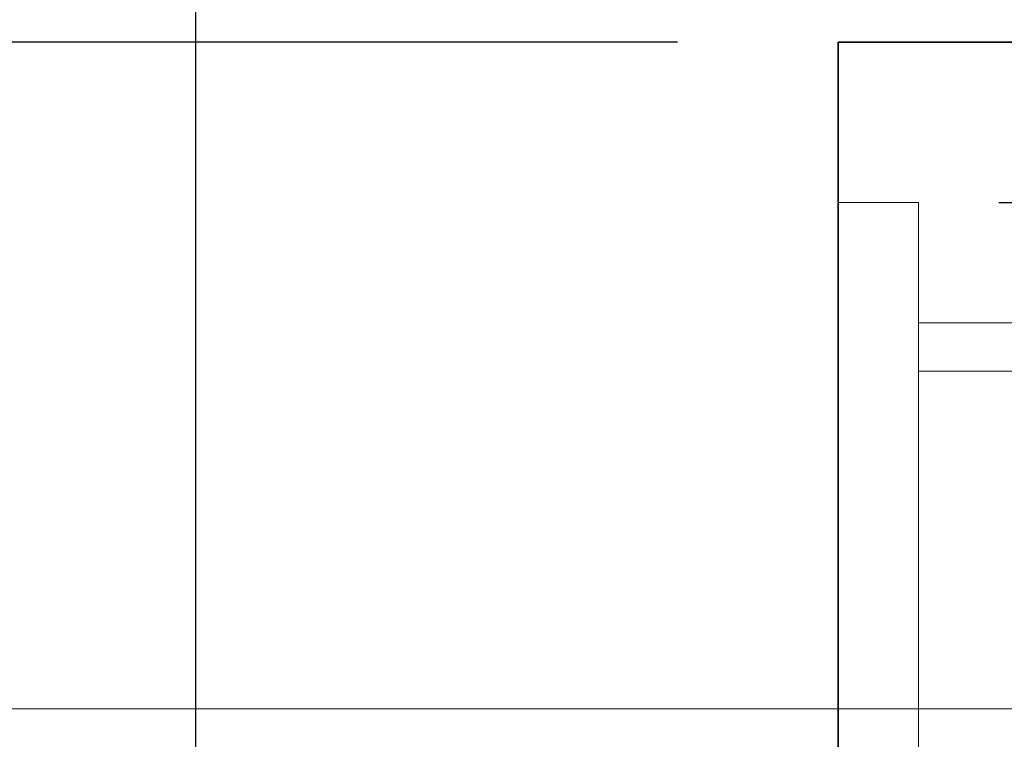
# Model space of a CAD drawing. Header units: metres. Extents: x -38 to 100, y -15 to 21.
# Tile 232 of 246: x 74.5774 to 74.7001, y 12.9726 to 13.0623. Entities that reach past the tile are written whole.
import ezdxf

# ---------------------------------------------------------------- set-up
doc = ezdxf.new("R2010")
doc.units = ezdxf.units.M
doc.header["$PDMODE"] = 65
for name, color, linetype, lineweight in [('XR$3$Перекрытие_ Сборный элемент', 7, 'Continuous', 35), ('XR$3$Размерная линия_ общее', 7, 'Continuous', 13), ('XR$4$Перекрытие_ Сборный элемент', 7, 'Continuous', 35), ('XR$4$Размерная линия_ общее', 7, 'Continuous', 13), ('XR$5$Текст_ примечание', 7, 'Continuous', 13), ('XR$6$Перекрытие_ Сборный элемент', 7, 'Continuous', 35), ('XR$6$Размерная линия_ общее', 7, 'Continuous', 13), ('XR$7$Текст_ примечание', 7, 'Continuous', 13)]:
    doc.layers.add(name, color=color, linetype=linetype, lineweight=lineweight)
doc.styles.add('ISOCPEUR', font='txt')
doc.dimstyles.new('DIMSTYLE_11', dxfattribs={"dimtxt": 0.033, "dimasz": 0.0375, "dimexe": 0, "dimexo": 0, "dimgap": 0.0165, "dimtad": 2, "dimdec": 0, "dimlfac": 1000, "dimrnd": 1, "dimzin": 12, "dimdsep": 46, "dimtxsty": 'ISOCPEUR', "dimblk1": 'ALL_ML_STRICH', "dimblk2": 'ALL_ML_STRICH', "dimsah": 1, "dimcen": 0, "dimclrd": 7, "dimclre": 256, "dimclrt": 7, "dimadec": 0, "dimazin": 0, "dimtfac": 1, "dimtdec": 0, "dimtix": 1, "dimtmove": 2, "dimatfit": 3, "dimfxl": 0, "dimtvp": 1.2, "dimtzin": 0, "dimlwd": 0, "dimlwe": -3, "dimarcsym": 0})
doc.dimstyles.new('DIMSTYLE_30', dxfattribs={"dimtxt": 0.033, "dimasz": 0.0375, "dimexe": 0, "dimexo": 0, "dimgap": 0.0165, "dimtad": 2, "dimdec": 0, "dimlfac": 1000, "dimrnd": 5, "dimzin": 12, "dimdsep": 46, "dimtxsty": 'ISOCPEUR', "dimblk1": 'ALL_ML_STRICH', "dimblk2": 'ALL_ML_STRICH', "dimsah": 1, "dimcen": 0, "dimclrd": 7, "dimclre": 256, "dimclrt": 7, "dimadec": 0, "dimazin": 0, "dimtfac": 1, "dimtdec": 0, "dimtix": 1, "dimtmove": 2, "dimatfit": 3, "dimfxl": 0, "dimtzin": 0, "dimlwd": 0, "dimlwe": -3, "dimarcsym": 0})
doc.dimstyles.new('DIMSTYLE_8', dxfattribs={"dimtxt": 0.033, "dimasz": 0.0375, "dimexe": 0, "dimexo": 0, "dimgap": 0.0165, "dimtad": 2, "dimdec": 0, "dimlfac": 1000, "dimrnd": 1, "dimzin": 12, "dimdsep": 46, "dimtxsty": 'ISOCPEUR', "dimblk1": 'ALL_ML_STRICH', "dimblk2": 'ALL_ML_STRICH', "dimsah": 1, "dimcen": 0, "dimclrd": 7, "dimclre": 256, "dimclrt": 7, "dimadec": 0, "dimazin": 0, "dimtfac": 1, "dimtdec": 0, "dimtix": 1, "dimtmove": 2, "dimatfit": 3, "dimfxl": 0, "dimtzin": 0, "dimlwd": 0, "dimlwe": -3, "dimarcsym": 0})
pattern_1 = [(0, (0.21, 0.21), (0.105, 0.105), [0.105, -0.105]), (90, (0.21, 0.21), (-0.105, 0.105), [0.105, -0.105])]

# ---------------------------------------------------------------- blocks, each defined once
blk = doc.blocks.new('ALL_ML_STRICH')
at = {"color": 0, "linetype": 'ByBlock', "lineweight": -2}
for p, q in [((0, -0.5), (0, 0.5)), ((-0.3, -0.3), (0.3, 0.3)), ((-1, 0), (0.5, 0))]:
    blk.add_line(p, q, dxfattribs=at)
blk = doc.blocks.new('*D226')
at = {"layer": 'DEFPOINTS', "color": 7, "linetype": 'Continuous', "lineweight": 13, "transparency": 33554687}
for p in [(74.67936031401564, 13.05948562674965), (74.54217384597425, 12.93948562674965), (74.67936031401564, 12.93948562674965)]:
    blk.add_point(p, dxfattribs=at)
at = {"layer": 'XR$3$Размерная линия_ общее', "color": 253, "linetype": 'Continuous', "lineweight": -2, "true_color": 0xa0a0a0, "transparency": 33554687}
for p, q in [((74.65936031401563, 13.05948562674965), (74.54217384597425, 13.05948562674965)), ((74.65936031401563, 12.93948562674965), (74.54217384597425, 12.93948562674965))]:
    blk.add_line(p, q, dxfattribs=at)
at = {"layer": 'XR$3$Размерная линия_ общее', "color": 7, "linetype": 'Continuous', "lineweight": -2, "transparency": 33554687}
blk.add_line((74.54217384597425, 12.93948562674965), (74.54217384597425, 13.05948562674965), dxfattribs=at)
at = {"layer": 'XR$3$Размерная линия_ общее', "color": 7, "linetype": 'Continuous', "lineweight": 13, "transparency": 33554687, "xscale": 0.0375, "yscale": 0.0375, "zscale": 0.0375}
for p, rotation in [((74.54217384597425, 13.05948562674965), 90), ((74.54217384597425, 12.93948562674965), 270)]:
    blk.add_blockref('ALL_ML_STRICH', p, dxfattribs=dict(at, rotation=rotation))
at = {"layer": 'XR$3$Размерная линия_ общее', "color": 7, "linetype": 'Continuous', "lineweight": 13, "transparency": 33554687, "insert": (74.52067384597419, 13.00443562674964), "char_height": 0.033, "width": 0.099, "attachment_point": 5, "rotation": 90, "style": 'ISOCPEUR'}
blk.add_mtext('\\A1;{120}', dxfattribs=at)
blk = doc.blocks.new('СЛОЖНЫЙ_ОБЪЕКТ_38')
at = {"layer": 'XR$3$Перекрытие_ Сборный элемент', "color": 7, "linetype": 'Continuous', "lineweight": 13, "transparency": 33554687}
for points in [[(74.68936031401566, 12.93948562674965), (74.68936031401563, 13.03948562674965), (74.67936031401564, 13.03948562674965), (74.67936031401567, 12.93948562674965), (74.68936031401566, 12.93948562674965)], [(74.68936031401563, 13.02448562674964), (74.68936031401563, 13.01848562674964), (74.78936031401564, 13.01848562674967), (74.78936031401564, 13.02448562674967), (74.68936031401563, 13.02448562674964)], [(74.68936031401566, 12.95448562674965), (74.68936031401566, 12.96048562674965), (74.78936031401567, 12.96048562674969), (74.78936031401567, 12.95448562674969), (74.68936031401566, 12.95448562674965)]]:
    blk.add_lwpolyline(points, close=True, dxfattribs=at)
blk = doc.blocks.new('*D230')
at = {"layer": 'DEFPOINTS', "color": 7, "linetype": 'Continuous', "lineweight": 13, "transparency": 33554687}
for p in [(74.5993603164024, 13.11478406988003), (74.67936031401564, 13.04948562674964), (74.5993603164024, 12.89948562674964)]:
    blk.add_point(p, dxfattribs=at)
at = {"layer": 'XR$3$Размерная линия_ общее', "color": 253, "linetype": 'Continuous', "lineweight": -2, "true_color": 0xa0a0a0, "transparency": 33554687}
for p, q in [((74.5993603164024, 12.91948562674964), (74.5993603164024, 13.11478406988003)), ((74.67936031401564, 13.06948562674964), (74.67936031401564, 13.11478406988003))]:
    blk.add_line(p, q, dxfattribs=at)
at = {"layer": 'XR$3$Размерная линия_ общее', "color": 7, "linetype": 'Continuous', "lineweight": -2, "transparency": 33554687}
blk.add_line((74.5993603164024, 13.11478406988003), (74.67936031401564, 13.11478406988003), dxfattribs=at)
at = {"layer": 'XR$3$Размерная линия_ общее', "color": 7, "linetype": 'Continuous', "lineweight": 13, "transparency": 33554687, "xscale": 0.0375, "yscale": 0.0375, "zscale": 0.0375, "rotation": 180}
blk.add_blockref('ALL_ML_STRICH', (74.5993603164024, 13.11478406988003), dxfattribs=at)
at = {"layer": 'XR$3$Размерная линия_ общее', "color": 7, "linetype": 'Continuous', "lineweight": 13, "transparency": 33554687, "xscale": 0.0375, "yscale": 0.0375, "zscale": 0.0375}
blk.add_blockref('ALL_ML_STRICH', (74.67936031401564, 13.11478406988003), dxfattribs=at)
at = {"layer": 'XR$3$Размерная линия_ общее', "color": 7, "linetype": 'Continuous', "lineweight": 13, "transparency": 33554687, "insert": (74.64101031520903, 13.13628406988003), "char_height": 0.033, "width": 0.066, "attachment_point": 5, "style": 'ISOCPEUR'}
blk.add_mtext('\\A1;{80}', dxfattribs=at)
blk = doc.blocks.new('*D232')
at = {"layer": 'DEFPOINTS', "color": 7, "linetype": 'Continuous', "lineweight": 13, "transparency": 33554687}
for p in [(74.67936031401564, 13.05948562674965), (74.67936031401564, 13.03948562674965), (74.75239396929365, 13.03948562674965)]:
    blk.add_point(p, dxfattribs=at)
at = {"layer": 'XR$3$Размерная линия_ общее', "color": 253, "linetype": 'Continuous', "lineweight": -2, "true_color": 0xa0a0a0, "transparency": 33554687}
for p, q in [((74.69936031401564, 13.05948562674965), (74.75239396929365, 13.05948562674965)), ((74.69936031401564, 13.03948562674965), (74.75239396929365, 13.03948562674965))]:
    blk.add_line(p, q, dxfattribs=at)
at = {"layer": 'XR$3$Размерная линия_ общее', "color": 7, "linetype": 'Continuous', "lineweight": -2, "transparency": 33554687}
blk.add_line((74.75239396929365, 13.03948562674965), (74.75239396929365, 13.05948562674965), dxfattribs=at)
at = {"layer": 'XR$3$Размерная линия_ общее', "color": 7, "linetype": 'Continuous', "lineweight": 13, "transparency": 33554687, "xscale": 0.0375, "yscale": 0.0375, "zscale": 0.0375}
for p, rotation in [((74.75239396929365, 13.05948562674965), 90), ((74.75239396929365, 13.03948562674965), 270)]:
    blk.add_blockref('ALL_ML_STRICH', p, dxfattribs=dict(at, rotation=rotation))
at = {"layer": 'XR$3$Размерная линия_ общее', "color": 7, "linetype": 'Continuous', "lineweight": 13, "transparency": 33554687, "insert": (74.73080474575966, 13.08770164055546), "char_height": 0.033, "width": 0.066, "attachment_point": 5, "rotation": 90, "style": 'ISOCPEUR'}
blk.add_mtext('\\A1;{20}', dxfattribs=at)
blk = doc.blocks.new('*D557')
at = {"layer": 'DEFPOINTS', "color": 7, "linetype": 'Continuous', "lineweight": 13, "transparency": 33554687}
for p in [(74.67936031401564, 13.05948562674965), (74.54217384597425, 12.93948562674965), (74.67936031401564, 12.93948562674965)]:
    blk.add_point(p, dxfattribs=at)
at = {"layer": 'XR$4$Размерная линия_ общее', "color": 253, "linetype": 'Continuous', "lineweight": -2, "true_color": 0xa0a0a0, "transparency": 33554687}
for p, q in [((74.65936031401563, 13.05948562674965), (74.54217384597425, 13.05948562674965)), ((74.65936031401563, 12.93948562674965), (74.54217384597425, 12.93948562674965))]:
    blk.add_line(p, q, dxfattribs=at)
at = {"layer": 'XR$4$Размерная линия_ общее', "color": 7, "linetype": 'Continuous', "lineweight": -2, "transparency": 33554687}
blk.add_line((74.54217384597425, 12.93948562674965), (74.54217384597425, 13.05948562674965), dxfattribs=at)
at = {"layer": 'XR$4$Размерная линия_ общее', "color": 7, "linetype": 'Continuous', "lineweight": 13, "transparency": 33554687, "xscale": 0.0375, "yscale": 0.0375, "zscale": 0.0375}
for p, rotation in [((74.54217384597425, 13.05948562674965), 90), ((74.54217384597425, 12.93948562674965), 270)]:
    blk.add_blockref('ALL_ML_STRICH', p, dxfattribs=dict(at, rotation=rotation))
at = {"layer": 'XR$4$Размерная линия_ общее', "color": 7, "linetype": 'Continuous', "lineweight": 13, "transparency": 33554687, "insert": (74.52067384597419, 13.00443562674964), "char_height": 0.033, "width": 0.099, "attachment_point": 5, "rotation": 90, "style": 'ISOCPEUR'}
blk.add_mtext('\\A1;{120}', dxfattribs=at)
blk = doc.blocks.new('СЛОЖНЫЙ_ОБЪЕКТ_79')
at = {"layer": 'XR$4$Перекрытие_ Сборный элемент', "color": 7, "linetype": 'Continuous', "lineweight": 13, "transparency": 33554687}
for points in [[(74.68936031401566, 12.93948562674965), (74.68936031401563, 13.03948562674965), (74.67936031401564, 13.03948562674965), (74.67936031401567, 12.93948562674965), (74.68936031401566, 12.93948562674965)], [(74.68936031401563, 13.02448562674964), (74.68936031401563, 13.01848562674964), (74.78936031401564, 13.01848562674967), (74.78936031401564, 13.02448562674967), (74.68936031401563, 13.02448562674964)], [(74.68936031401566, 12.95448562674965), (74.68936031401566, 12.96048562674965), (74.78936031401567, 12.96048562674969), (74.78936031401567, 12.95448562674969), (74.68936031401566, 12.95448562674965)]]:
    blk.add_lwpolyline(points, close=True, dxfattribs=at)
blk = doc.blocks.new('*D561')
at = {"layer": 'DEFPOINTS', "color": 7, "linetype": 'Continuous', "lineweight": 13, "transparency": 33554687}
for p in [(74.5993603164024, 13.11478406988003), (74.67936031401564, 13.04948562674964), (74.5993603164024, 12.89948562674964)]:
    blk.add_point(p, dxfattribs=at)
at = {"layer": 'XR$4$Размерная линия_ общее', "color": 253, "linetype": 'Continuous', "lineweight": -2, "true_color": 0xa0a0a0, "transparency": 33554687}
for p, q in [((74.5993603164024, 12.91948562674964), (74.5993603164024, 13.11478406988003)), ((74.67936031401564, 13.06948562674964), (74.67936031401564, 13.11478406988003))]:
    blk.add_line(p, q, dxfattribs=at)
at = {"layer": 'XR$4$Размерная линия_ общее', "color": 7, "linetype": 'Continuous', "lineweight": -2, "transparency": 33554687}
blk.add_line((74.5993603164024, 13.11478406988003), (74.67936031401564, 13.11478406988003), dxfattribs=at)
at = {"layer": 'XR$4$Размерная линия_ общее', "color": 7, "linetype": 'Continuous', "lineweight": 13, "transparency": 33554687, "xscale": 0.0375, "yscale": 0.0375, "zscale": 0.0375, "rotation": 180}
blk.add_blockref('ALL_ML_STRICH', (74.5993603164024, 13.11478406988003), dxfattribs=at)
at = {"layer": 'XR$4$Размерная линия_ общее', "color": 7, "linetype": 'Continuous', "lineweight": 13, "transparency": 33554687, "xscale": 0.0375, "yscale": 0.0375, "zscale": 0.0375}
blk.add_blockref('ALL_ML_STRICH', (74.67936031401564, 13.11478406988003), dxfattribs=at)
at = {"layer": 'XR$4$Размерная линия_ общее', "color": 7, "linetype": 'Continuous', "lineweight": 13, "transparency": 33554687, "insert": (74.64101031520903, 13.13628406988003), "char_height": 0.033, "width": 0.066, "attachment_point": 5, "style": 'ISOCPEUR'}
blk.add_mtext('\\A1;{80}', dxfattribs=at)
blk = doc.blocks.new('*D562')
at = {"layer": 'DEFPOINTS', "color": 7, "linetype": 'Continuous', "lineweight": 13, "transparency": 33554687}
for p in [(74.67936031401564, 13.05948562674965), (74.67936031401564, 13.03948562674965), (74.75239396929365, 13.03948562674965)]:
    blk.add_point(p, dxfattribs=at)
at = {"layer": 'XR$4$Размерная линия_ общее', "color": 253, "linetype": 'Continuous', "lineweight": -2, "true_color": 0xa0a0a0, "transparency": 33554687}
for p, q in [((74.69936031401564, 13.05948562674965), (74.75239396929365, 13.05948562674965)), ((74.69936031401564, 13.03948562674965), (74.75239396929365, 13.03948562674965))]:
    blk.add_line(p, q, dxfattribs=at)
at = {"layer": 'XR$4$Размерная линия_ общее', "color": 7, "linetype": 'Continuous', "lineweight": -2, "transparency": 33554687}
blk.add_line((74.75239396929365, 13.03948562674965), (74.75239396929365, 13.05948562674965), dxfattribs=at)
at = {"layer": 'XR$4$Размерная линия_ общее', "color": 7, "linetype": 'Continuous', "lineweight": 13, "transparency": 33554687, "xscale": 0.0375, "yscale": 0.0375, "zscale": 0.0375}
for p, rotation in [((74.75239396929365, 13.05948562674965), 90), ((74.75239396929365, 13.03948562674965), 270)]:
    blk.add_blockref('ALL_ML_STRICH', p, dxfattribs=dict(at, rotation=rotation))
at = {"layer": 'XR$4$Размерная линия_ общее', "color": 7, "linetype": 'Continuous', "lineweight": 13, "transparency": 33554687, "insert": (74.73080474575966, 13.08770164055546), "char_height": 0.033, "width": 0.066, "attachment_point": 5, "rotation": 90, "style": 'ISOCPEUR'}
blk.add_mtext('\\A1;{20}', dxfattribs=at)
blk = doc.blocks.new('*D919')
at = {"layer": 'DEFPOINTS', "color": 7, "linetype": 'Continuous', "lineweight": 13, "transparency": 33554687}
for p in [(74.67936031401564, 13.05948562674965), (74.54217384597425, 12.93948562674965), (74.67936031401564, 12.93948562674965)]:
    blk.add_point(p, dxfattribs=at)
at = {"layer": 'XR$6$Размерная линия_ общее', "color": 253, "linetype": 'Continuous', "lineweight": -2, "true_color": 0xa0a0a0, "transparency": 33554687}
for p, q in [((74.65936031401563, 13.05948562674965), (74.54217384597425, 13.05948562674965)), ((74.65936031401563, 12.93948562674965), (74.54217384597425, 12.93948562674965))]:
    blk.add_line(p, q, dxfattribs=at)
at = {"layer": 'XR$6$Размерная линия_ общее', "color": 7, "linetype": 'Continuous', "lineweight": -2, "transparency": 33554687}
blk.add_line((74.54217384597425, 12.93948562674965), (74.54217384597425, 13.05948562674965), dxfattribs=at)
at = {"layer": 'XR$6$Размерная линия_ общее', "color": 7, "linetype": 'Continuous', "lineweight": 13, "transparency": 33554687, "xscale": 0.0375, "yscale": 0.0375, "zscale": 0.0375}
for p, rotation in [((74.54217384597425, 13.05948562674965), 90), ((74.54217384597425, 12.93948562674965), 270)]:
    blk.add_blockref('ALL_ML_STRICH', p, dxfattribs=dict(at, rotation=rotation))
at = {"layer": 'XR$6$Размерная линия_ общее', "color": 7, "linetype": 'Continuous', "lineweight": 13, "transparency": 33554687, "insert": (74.52067384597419, 13.00443562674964), "char_height": 0.033, "width": 0.099, "attachment_point": 5, "rotation": 90, "style": 'ISOCPEUR'}
blk.add_mtext('\\A1;{120}', dxfattribs=at)
blk = doc.blocks.new('СЛОЖНЫЙ_ОБЪЕКТ_122')
at = {"layer": 'XR$6$Перекрытие_ Сборный элемент', "color": 7, "linetype": 'Continuous', "lineweight": 13, "transparency": 33554687}
for points in [[(74.68936031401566, 12.93948562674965), (74.68936031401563, 13.03948562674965), (74.67936031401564, 13.03948562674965), (74.67936031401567, 12.93948562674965), (74.68936031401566, 12.93948562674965)], [(74.68936031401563, 13.02448562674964), (74.68936031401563, 13.01848562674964), (74.78936031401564, 13.01848562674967), (74.78936031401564, 13.02448562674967), (74.68936031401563, 13.02448562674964)], [(74.68936031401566, 12.95448562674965), (74.68936031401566, 12.96048562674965), (74.78936031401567, 12.96048562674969), (74.78936031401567, 12.95448562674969), (74.68936031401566, 12.95448562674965)]]:
    blk.add_lwpolyline(points, close=True, dxfattribs=at)
blk = doc.blocks.new('*D923')
at = {"layer": 'DEFPOINTS', "color": 7, "linetype": 'Continuous', "lineweight": 13, "transparency": 33554687}
for p in [(74.5993603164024, 13.11478406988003), (74.67936031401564, 13.04948562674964), (74.5993603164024, 12.89948562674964)]:
    blk.add_point(p, dxfattribs=at)
at = {"layer": 'XR$6$Размерная линия_ общее', "color": 253, "linetype": 'Continuous', "lineweight": -2, "true_color": 0xa0a0a0, "transparency": 33554687}
for p, q in [((74.5993603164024, 12.91948562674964), (74.5993603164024, 13.11478406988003)), ((74.67936031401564, 13.06948562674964), (74.67936031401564, 13.11478406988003))]:
    blk.add_line(p, q, dxfattribs=at)
at = {"layer": 'XR$6$Размерная линия_ общее', "color": 7, "linetype": 'Continuous', "lineweight": -2, "transparency": 33554687}
blk.add_line((74.5993603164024, 13.11478406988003), (74.67936031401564, 13.11478406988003), dxfattribs=at)
at = {"layer": 'XR$6$Размерная линия_ общее', "color": 7, "linetype": 'Continuous', "lineweight": 13, "transparency": 33554687, "xscale": 0.0375, "yscale": 0.0375, "zscale": 0.0375, "rotation": 180}
blk.add_blockref('ALL_ML_STRICH', (74.5993603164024, 13.11478406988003), dxfattribs=at)
at = {"layer": 'XR$6$Размерная линия_ общее', "color": 7, "linetype": 'Continuous', "lineweight": 13, "transparency": 33554687, "xscale": 0.0375, "yscale": 0.0375, "zscale": 0.0375}
blk.add_blockref('ALL_ML_STRICH', (74.67936031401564, 13.11478406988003), dxfattribs=at)
at = {"layer": 'XR$6$Размерная линия_ общее', "color": 7, "linetype": 'Continuous', "lineweight": 13, "transparency": 33554687, "insert": (74.64101031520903, 13.13628406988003), "char_height": 0.033, "width": 0.066, "attachment_point": 5, "style": 'ISOCPEUR'}
blk.add_mtext('\\A1;{80}', dxfattribs=at)
blk = doc.blocks.new('*D924')
at = {"layer": 'DEFPOINTS', "color": 7, "linetype": 'Continuous', "lineweight": 13, "transparency": 33554687}
for p in [(74.67936031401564, 13.05948562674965), (74.67936031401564, 13.03948562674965), (74.75239396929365, 13.03948562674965)]:
    blk.add_point(p, dxfattribs=at)
at = {"layer": 'XR$6$Размерная линия_ общее', "color": 253, "linetype": 'Continuous', "lineweight": -2, "true_color": 0xa0a0a0, "transparency": 33554687}
for p, q in [((74.69936031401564, 13.05948562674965), (74.75239396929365, 13.05948562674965)), ((74.69936031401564, 13.03948562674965), (74.75239396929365, 13.03948562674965))]:
    blk.add_line(p, q, dxfattribs=at)
at = {"layer": 'XR$6$Размерная линия_ общее', "color": 7, "linetype": 'Continuous', "lineweight": -2, "transparency": 33554687}
blk.add_line((74.75239396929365, 13.03948562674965), (74.75239396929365, 13.05948562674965), dxfattribs=at)
at = {"layer": 'XR$6$Размерная линия_ общее', "color": 7, "linetype": 'Continuous', "lineweight": 13, "transparency": 33554687, "xscale": 0.0375, "yscale": 0.0375, "zscale": 0.0375}
for p, rotation in [((74.75239396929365, 13.05948562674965), 90), ((74.75239396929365, 13.03948562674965), 270)]:
    blk.add_blockref('ALL_ML_STRICH', p, dxfattribs=dict(at, rotation=rotation))
at = {"layer": 'XR$6$Размерная линия_ общее', "color": 7, "linetype": 'Continuous', "lineweight": 13, "transparency": 33554687, "insert": (74.73080474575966, 13.08770164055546), "char_height": 0.033, "width": 0.066, "attachment_point": 5, "rotation": 90, "style": 'ISOCPEUR'}
blk.add_mtext('\\A1;{20}', dxfattribs=at)

msp = doc.modelspace()

# ---------------------------------------------------------------- hatches: boundary and pattern name
at = {"linetype": 'Continuous', "lineweight": 13, "transparency": 33554687}
h = msp.add_hatch(dxfattribs=at)
h.set_pattern_fill('____', scale=0.105, style=0, pattern_type=2)
h.set_pattern_definition(pattern_1)
h.paths.add_polyline_path([(74.67936031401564, 12.93948562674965), (74.5993603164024, 12.89948562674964), (74.5993603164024, 12.69948562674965), (74.8993603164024, 12.69948562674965), (74.8993603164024, 12.85948562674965), (75.22301208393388, 12.85948562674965), (75.22301208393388, 13.05948562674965), (74.67936031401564, 13.05948562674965)], flags=0)
h = msp.add_hatch(dxfattribs=at)
h.set_pattern_fill('____', scale=0.105, style=0, pattern_type=2)
h.set_pattern_definition(pattern_1)
h.paths.add_polyline_path([(74.67936031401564, 12.93948562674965), (74.5993603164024, 12.89948562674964), (74.5993603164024, 12.69948562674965), (74.8993603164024, 12.69948562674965), (74.8993603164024, 12.85948562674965), (75.22301208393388, 12.85948562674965), (75.22301208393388, 13.05948562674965), (74.67936031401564, 13.05948562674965)], flags=0)
h = msp.add_hatch(dxfattribs=at)
h.set_pattern_fill('____', scale=0.105, style=0, pattern_type=2)
h.set_pattern_definition(pattern_1)
h.paths.add_polyline_path([(74.67936031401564, 12.93948562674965), (74.5993603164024, 12.89948562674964), (74.5993603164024, 12.69948562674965), (74.8993603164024, 12.69948562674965), (74.8993603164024, 12.85948562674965), (75.22301208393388, 12.85948562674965), (75.22301208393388, 13.05948562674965), (74.67936031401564, 13.05948562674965)], flags=0)

# ---------------------------------------------------------------- linework, layer by layer
at = {"color": 7, "linetype": 'Continuous', "lineweight": 35, "transparency": 33554687}
for p, q in [((75.22301208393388, 13.05948562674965), (74.67936031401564, 13.05948562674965)), ((74.67936031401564, 13.05948562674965), (74.67936031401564, 12.93948562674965)), ((75.22301208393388, 13.05948562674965), (74.67936031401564, 13.05948562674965)), ((74.67936031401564, 13.05948562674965), (74.67936031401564, 12.93948562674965)), ((75.22301208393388, 13.05948562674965), (74.67936031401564, 13.05948562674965)), ((74.67936031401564, 13.05948562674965), (74.67936031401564, 12.93948562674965))]:
    msp.add_line(p, q, dxfattribs=at)
at = {"layer": 'XR$5$Текст_ примечание', "color": 7, "linetype": 'Continuous', "lineweight": 13, "transparency": 33554687}
msp.add_line((88.97573211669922, 12.97641302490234), (70.47573211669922, 12.97641302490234), dxfattribs=at)
at = {"layer": 'XR$7$Текст_ примечание', "color": 7, "linetype": 'Continuous', "lineweight": 13, "transparency": 33554687}
msp.add_line((88.97573211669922, 12.97641302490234), (70.47573211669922, 12.97641302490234), dxfattribs=at)

# ---------------------------------------------------------------- block references
at = {"layer": 'XR$3$Перекрытие_ Сборный элемент', "color": 7, "linetype": 'Continuous', "lineweight": 13, "transparency": 33554687}
msp.add_blockref('СЛОЖНЫЙ_ОБЪЕКТ_38', (0, 0), dxfattribs=at)
at = {"layer": 'XR$4$Перекрытие_ Сборный элемент', "color": 7, "linetype": 'Continuous', "lineweight": 13, "transparency": 33554687}
msp.add_blockref('СЛОЖНЫЙ_ОБЪЕКТ_79', (0, 0), dxfattribs=at)
at = {"layer": 'XR$6$Перекрытие_ Сборный элемент', "color": 7, "linetype": 'Continuous', "lineweight": 13, "transparency": 33554687}
msp.add_blockref('СЛОЖНЫЙ_ОБЪЕКТ_122', (0, 0), dxfattribs=at)

# ---------------------------------------------------------------- dimensions: what is measured, and where the dimension line sits
at = {"layer": 'XR$3$Размерная линия_ общее', "color": 7, "linetype": 'Continuous', "lineweight": 13, "transparency": 33554687}
dim = msp.add_linear_dim(base=(74.67936031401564, 13.11478406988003), p1=(74.5993603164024, 12.91948562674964), p2=(74.67936031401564, 13.06948562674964), dimstyle='DIMSTYLE_8', override={"dimpost": '<>', "dimclrd": 7, "dimclre": 253, "dimclrt": 7, "dimlwd": 0, "dimlwe": 65533}, dxfattribs=at)
dim.commit()
dim.dimension.update_dxf_attribs({"geometry": '*D230', "text_midpoint": (74.64101031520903, 13.13628406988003), "dimtype": 160})
for base, p1, p2, dimstyle, picture, middle in [((74.75239396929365, 13.05948562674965), (74.69936031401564, 13.03948562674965), (74.69936031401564, 13.05948562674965), 'DIMSTYLE_11', '*D232', (74.73080474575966, 13.08770164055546)), ((74.54217384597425, 13.05948562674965), (74.65936031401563, 12.93948562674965), (74.65936031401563, 13.05948562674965), 'DIMSTYLE_30', '*D226', (74.52067384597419, 13.00443562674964))]:
    dim = msp.add_linear_dim(base=base, p1=p1, p2=p2, angle=90, dimstyle=dimstyle, override={"dimpost": '<>', "dimclrd": 7, "dimclre": 253, "dimclrt": 7, "dimlwd": 0, "dimlwe": 65533}, dxfattribs=at)
    dim.commit()
    dim.dimension.update_dxf_attribs({"geometry": picture, "text_midpoint": middle, "dimtype": 160})
at = {"layer": 'XR$4$Размерная линия_ общее', "color": 7, "linetype": 'Continuous', "lineweight": 13, "transparency": 33554687}
dim = msp.add_linear_dim(base=(74.67936031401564, 13.11478406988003), p1=(74.5993603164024, 12.91948562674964), p2=(74.67936031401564, 13.06948562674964), dimstyle='DIMSTYLE_8', override={"dimpost": '<>', "dimclrd": 7, "dimclre": 253, "dimclrt": 7, "dimlwd": 0, "dimlwe": 65533}, dxfattribs=at)
dim.commit()
dim.dimension.update_dxf_attribs({"geometry": '*D561', "text_midpoint": (74.64101031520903, 13.13628406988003), "dimtype": 160})
for base, p1, p2, dimstyle, picture, middle in [((74.75239396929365, 13.05948562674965), (74.69936031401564, 13.03948562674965), (74.69936031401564, 13.05948562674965), 'DIMSTYLE_11', '*D562', (74.73080474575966, 13.08770164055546)), ((74.54217384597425, 13.05948562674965), (74.65936031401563, 12.93948562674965), (74.65936031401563, 13.05948562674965), 'DIMSTYLE_30', '*D557', (74.52067384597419, 13.00443562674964))]:
    dim = msp.add_linear_dim(base=base, p1=p1, p2=p2, angle=90, dimstyle=dimstyle, override={"dimpost": '<>', "dimclrd": 7, "dimclre": 253, "dimclrt": 7, "dimlwd": 0, "dimlwe": 65533}, dxfattribs=at)
    dim.commit()
    dim.dimension.update_dxf_attribs({"geometry": picture, "text_midpoint": middle, "dimtype": 160})
at = {"layer": 'XR$6$Размерная линия_ общее', "color": 7, "linetype": 'Continuous', "lineweight": 13, "transparency": 33554687}
dim = msp.add_linear_dim(base=(74.67936031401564, 13.11478406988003), p1=(74.5993603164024, 12.91948562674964), p2=(74.67936031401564, 13.06948562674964), dimstyle='DIMSTYLE_8', override={"dimpost": '<>', "dimclrd": 7, "dimclre": 253, "dimclrt": 7, "dimlwd": 0, "dimlwe": 65533}, dxfattribs=at)
dim.commit()
dim.dimension.update_dxf_attribs({"geometry": '*D923', "text_midpoint": (74.64101031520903, 13.13628406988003), "dimtype": 160})
for base, p1, p2, dimstyle, picture, middle in [((74.75239396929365, 13.05948562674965), (74.69936031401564, 13.03948562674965), (74.69936031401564, 13.05948562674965), 'DIMSTYLE_11', '*D924', (74.73080474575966, 13.08770164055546)), ((74.54217384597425, 13.05948562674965), (74.65936031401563, 12.93948562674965), (74.65936031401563, 13.05948562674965), 'DIMSTYLE_30', '*D919', (74.52067384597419, 13.00443562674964))]:
    dim = msp.add_linear_dim(base=base, p1=p1, p2=p2, angle=90, dimstyle=dimstyle, override={"dimpost": '<>', "dimclrd": 7, "dimclre": 253, "dimclrt": 7, "dimlwd": 0, "dimlwe": 65533}, dxfattribs=at)
    dim.commit()
    dim.dimension.update_dxf_attribs({"geometry": picture, "text_midpoint": middle, "dimtype": 160})

doc.saveas('drawing.dxf')
